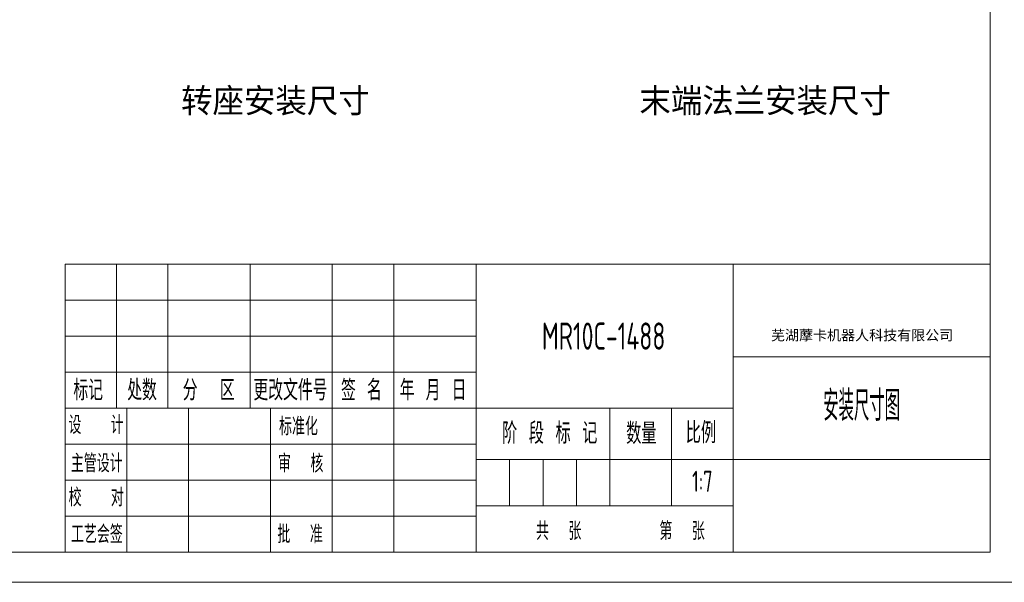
# Model space of a CAD drawing. Header units: millimetres. Extents: x -46 to 5160, y -5105 to -1541.
# Tile 44 of 104: x 3407 to 4547, y -5105 to -4454. Entities that reach past the tile are written whole.
import ezdxf
from ezdxf.enums import TextEntityAlignment as Align

# ---------------------------------------------------------------- set-up
doc = ezdxf.new("R2010")
doc.units = ezdxf.units.MM
doc.header["$LTSCALE"] = 0.3175
for name, color, linetype, lineweight in [('1轮廓实线层', 7, 'Continuous', 18), ('2细线层', 4, 'Continuous', 13), ('6文字层', 3, 'Continuous', 13), ('L2', 6, 'Continuous', 13), ('图框层', 7, 'Continuous', 18)]:
    doc.layers.add(name, color=color, linetype=linetype, lineweight=lineweight)
doc.styles.add('PC_TEXTSTYLE', font='ISOCP.SHX', dxfattribs={"width": 0.707, "bigfont": 'GBCBIG.SHX'})
doc.styles.add('仿宋体', font='txt')
doc.styles.add('标准汉字', font='gbenor.shx', dxfattribs={"bigfont": 'gbcbig.shx'})

# ---------------------------------------------------------------- blocks, each defined once
blk = doc.blocks.new('ZwmFrameMain_1_A4^_^无分区图框^_^landscape')
at = {"layer": '1轮廓实线层'}
for p in [(267, 200), (0, 0)]:
    blk.add_line(p, (267, 0), dxfattribs=at)
at = {"layer": '2细线层'}
blk.add_line((-25, -5), (272, -5), dxfattribs=at)
blk = doc.blocks.new('ZwmFrameMain_1_横向标题栏')
at = {"layer": '1轮廓实线层'}
for p, q in [((-153, 47.6), (0, 47.6)), ((-153, 0), (-153, 47.6))]:
    blk.add_line(p, q, dxfattribs=at)
at = {"layer": '2细线层', "color": 6, "linetype": 'Continuous'}
for p, q in [((-144.5, 23.8), (-144.5, 47.6)), ((-136, 23.8), (-136, 47.6)), ((-122.4, 23.8), (-122.4, 47.6)), ((-108.8, 0), (-108.8, 47.6)), ((-108.8, 23.8), (-108.8, 47.6)), ((-98.6, 0), (-98.6, 47.6)), ((-85, 0), (-85, 47.6)), ((-42.5, 0), (-42.5, 47.6)), ((-153, 41.65), (-85, 41.65)), ((-153, 35.7), (-85, 35.7)), ((-42.5, 32.3), (0, 32.3)), ((-153, 29.75), (-85, 29.75)), ((-153, 23.8), (-42.5, 23.8)), ((-142.8, 0), (-142.8, 23.8)), ((-132.6, 0), (-132.6, 23.8)), ((-62.9, 7.65), (-62.9, 23.8)), ((-52.7, 7.65), (-52.7, 23.8)), ((-153, 17.85), (-85, 17.85)), ((-85, 15.3), (0, 15.3)), ((-79.47, 7.65), (-79.47, 15.3)), ((-73.95, 7.65), (-73.95, 15.3)), ((-68.42, 7.65), (-68.42, 15.3)), ((-153, 11.9), (-85, 11.9)), ((-85, 7.65), (-42.5, 7.65)), ((-153, 5.95), (-85, 5.95))]:
    blk.add_line(p, q, dxfattribs=at)
at = {"layer": 'L2', "linetype": 'Continuous'}
blk.add_line((-119, 0), (-119, 23.8), dxfattribs=at)
at = {"layer": '6文字层', "color": 4, "linetype": 'Continuous', "insert": (-21.17, 35.77), "char_height": 1.7, "width": 46.9115, "attachment_point": 5, "style": '仿宋体'}
blk.add_mtext('芜湖藦卡机器人科技有限公司', dxfattribs=at)
at = {"layer": '6文字层', "color": 6, "style": '标准汉字'}
for s, insert, char_height, width, attachment_point in [('标记', (-149.17, 26.77), 3.4, 9.9025, 5), ('处数', (-140.26, 26.77), 3.4, 9.7325, 5), ('分  区', (-129.24, 26.77), 3.4, 16.2896, 5), ('更改文件号', (-115.72, 26.77), 3.4, 24.905, 5), ('签 名', (-103.99, 26.77), 3.4, 12.6286, 5), ('年 月 日', (-92.13, 26.77), 3.4, 20.3696, 5), ('设   计', (-147.87, 21.02), 2.975, 17.0478, 5), ('标准化', (-114.39, 20.78), 2.975, 13.1644, 5), ('阶 段 标 记', (-80.73, 17.89), 3.5, 25.8612, 7), ('数量', (-60.2, 17.85), 3.5, 8.5159, 7), ('比例', (-50.35, 17.98), 3.5, 7.9953, 7), ('主管设计', (-147.75, 14.68), 2.975, 17.1806, 5), ('审  核', (-114.03, 14.65), 2.975, 13.9931, 5), ('校   对', (-147.84, 9.04), 2.975, 17.2709, 5), ('工艺会签', (-147.73, 2.95), 2.975, 17.255, 5), ('批  准', (-114.13, 2.95), 2.975, 14.1047, 5), ('共  张        第  张', (-75.11, 1.97), 2.975, 51.7172, 7)]:
    blk.add_mtext(s, dxfattribs=dict(at, insert=insert, char_height=char_height, width=width, attachment_point=attachment_point))
at = {"layer": '6文字层', "color": 4, "style": 'PC_TEXTSTYLE', "flags": 8}
for tag, height, width, p, p2 in [('产品名称或材料标记', 4.5, 0.911854, (-77.25, 33.47), (-50.6, 33.47)), ('图样名称', 5, 2.846512, (-41.5, 21.71), (-1, 21.71)), ('图样代号', 5, 2.86875, (-41.5, 5.64), (-1, 5.64))]:
    blk.add_attdef(tag, text='', height=height, dxfattribs=dict(at, width=width)).set_placement(p, p2, align=Align.FIT)
at = {"layer": '6文字层', "color": 6, "style": 'PC_TEXTSTYLE', "width": 9.241641, "flags": 8}
blk.add_attdef('设计', text='', height=2.12, rotation=359.5768, dxfattribs=at).set_placement((-141.75, 19.99), (-133.89, 19.93), align=Align.FIT)
at = {"layer": '6文字层', "color": 6, "style": 'PC_TEXTSTYLE', "flags": 8}
for tag, height, width, p, p2 in [('审核', 2.12, 2.542374, (-141.61, 14.16), (-134.04, 14.16)), ('重量', 3.5, 1.685865, (-61.9, 10.1), (-53.7, 10.1)), ('比例', 3.5, 1.699352, (-51.7, 9.95), (-43.5, 9.95))]:
    blk.add_attdef(tag, text='', height=height, dxfattribs=dict(at, width=width)).set_placement(p, p2, align=Align.FIT)

msp = doc.modelspace()

# ---------------------------------------------------------------- block references
at = {"layer": '图框层', "xscale": 7, "yscale": 7, "zscale": 7}
msp.add_blockref('ZwmFrameMain_1_A4^_^无分区图框^_^landscape', (2661.51172, -5070.14078), dxfattribs=at)
at = {"layer": '图框层'}
ref = msp.add_blockref('ZwmFrameMain_1_横向标题栏', (4530.51172, -5070.14078), dxfattribs=dict(at, xscale=7, yscale=7, zscale=7))
ref.add_attrib('产品名称或材料标记', 'MR10C-1488', dxfattribs={"layer": '6文字层', "color": 4, "height": 31.5, "style": 'PC_TEXTSTYLE', "width": 0.707}).set_placement((4083.03259, -4835.8435), align=Align.CENTER)
ref.add_attrib('图样名称', '安装尺寸图', dxfattribs={"layer": '6文字层', "color": 4, "height": 35, "style": 'PC_TEXTSTYLE', "width": 0.707}).set_placement((4381.76172, -4918.15893), align=Align.CENTER)
ref.add_attrib('比例', '1:7', dxfattribs={"layer": '6文字层', "color": 6, "height": 24.5, "style": 'PC_TEXTSTYLE', "width": 0.707}).set_placement((4197.31172, -5000.48189), align=Align.CENTER)

# ---------------------------------------------------------------- texts
at = {"layer": '6文字层'}
for s, p in [('转座安装尺寸', (3703.05783, -4546.89579)), ('末端法兰安装尺寸', (4270.11127, -4546.89579))]:
    msp.add_text(s, height=28, dxfattribs=at).set_placement(p, align=Align.MIDDLE)

doc.saveas('drawing.dxf')
